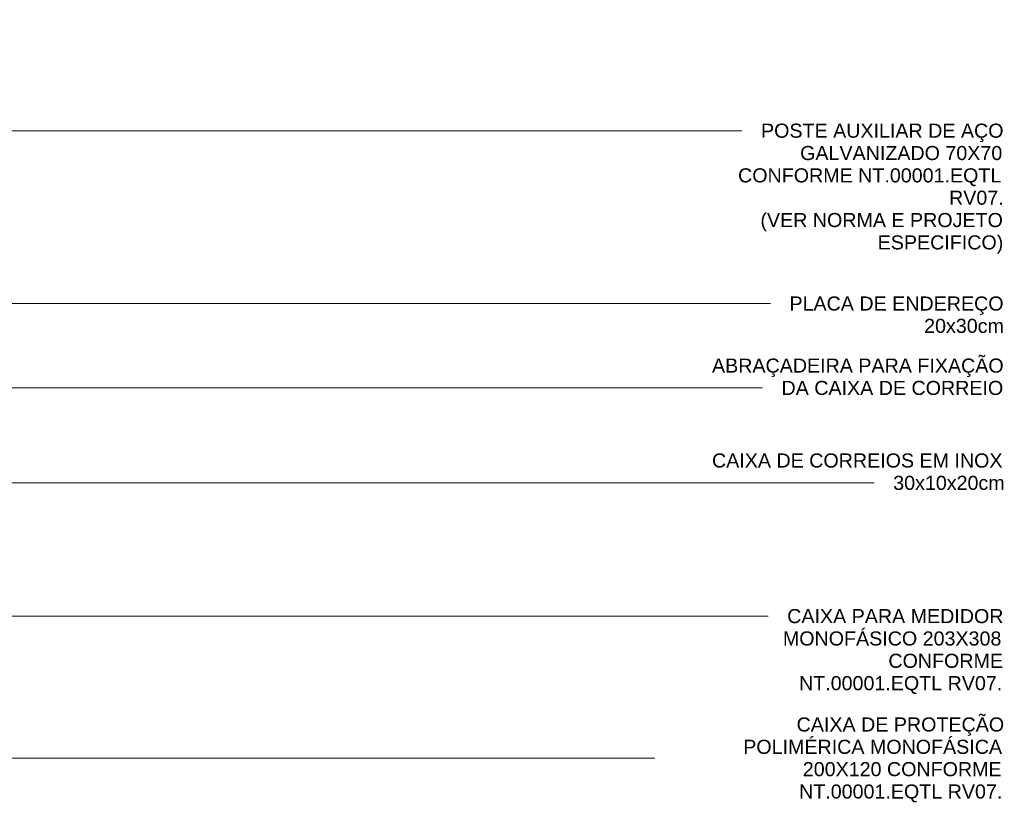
# Model space of a CAD drawing. Header units: metres. Extents: x -18.5 to 0.7, y -18.1 to 10.3.
# Tile 30 of 42: x -17.1 to -15.5, y 1 to 2.3. Entities that reach past the tile are written whole.
import ezdxf

# ---------------------------------------------------------------- set-up
doc = ezdxf.new("R2010")
doc.units = ezdxf.units.M
doc.layers.add('G-ANNO-TEXT', color=7, linetype='Continuous', lineweight=9)
doc.styles.add('Arial_1', font='arial.ttf', dxfattribs={"height": 0.0225})

msp = doc.modelspace()

# ---------------------------------------------------------------- linework, layer by layer
at = {"layer": 'G-ANNO-TEXT'}
for p, q in [((-17.8162, 2.11924), (-16.02053, 2.11924)), ((-16.02053, 2.11924), (-15.93223, 2.11924)), ((-17.67052, 1.84294), (-15.88677, 1.84294)), ((-17.72569, 1.708), (-16.03344, 1.708)), ((-16.03344, 1.708), (-15.8995, 1.708)), ((-17.40317, 1.55626), (-16.03344, 1.55626)), ((-16.03344, 1.55626), (-15.72091, 1.55626)), ((-17.6994, 1.34319), (-15.89928, 1.34319)), ((-15.89928, 1.34319), (-15.89035, 1.34319)), ((-17.70232, 1.11605), (-16.07182, 1.11605))]:
    msp.add_line(p, q, dxfattribs=at)

# ---------------------------------------------------------------- texts
at = {"layer": 'G-ANNO-TEXT', "char_height": 0.0225, "attachment_point": 1, "style": 'Arial_1'}
for s, insert, width in [('POSTE AUXILIAR DE AÇO ', (-15.90175, 2.13049), 0.4713923), ('GALVANIZADO 70X70', (-15.83924, 2.09477), 0.3956328), ('CONFORME NT.00001.EQTL ', (-15.93846, 2.05905), 0.5158859), ('RV07.', (-15.60112, 2.02333), 0.1070253), ('(VER NORMA E PROJETO ', (-15.90274, 1.98761), 0.4725948), ('ESPECIFICO)', (-15.71522, 1.95189), 0.2453164), ('PLACA DE ENDEREÇO ', (-15.85629, 1.85419), 0.4160758), ('20x30cm', (-15.64098, 1.81847), 0.1551265), ('ABRAÇADEIRA PARA FIXAÇÃO ', (-15.98014, 1.75496), 0.5663922), ('DA CAIXA DE CORREIO', (-15.86902, 1.71925), 0.4317087), ('CAIXA DE CORREIOS EM INOX', (-15.98014, 1.60323), 0.5663922), ('30x10x20cm', (-15.69043, 1.56751), 0.2152531), ('CAIXA PARA MEDIDOR ', (-15.85987, 1.35444), 0.4208859), ('MONOFÁSICO 203X308 ', (-15.86681, 1.31872), 0.4293037), ('CONFORME ', (-15.69814, 1.283), 0.2248733), ('NT.00001.EQTL RV07.', (-15.84102, 1.24728), 0.3980378), ('CAIXA DE PROTEÇÃO ', (-15.84488, 1.18124), 0.402848), ('POLIMÉRICA MONOFÁSICA ', (-15.93021, 1.14552), 0.5062657), ('200X120 CONFORME ', (-15.83496, 1.1098), 0.3908227), ('NT.00001.EQTL RV07.', (-15.84091, 1.07408), 0.3980378)]:
    msp.add_mtext(s, dxfattribs=dict(at, insert=insert, width=width))

doc.saveas('drawing.dxf')
